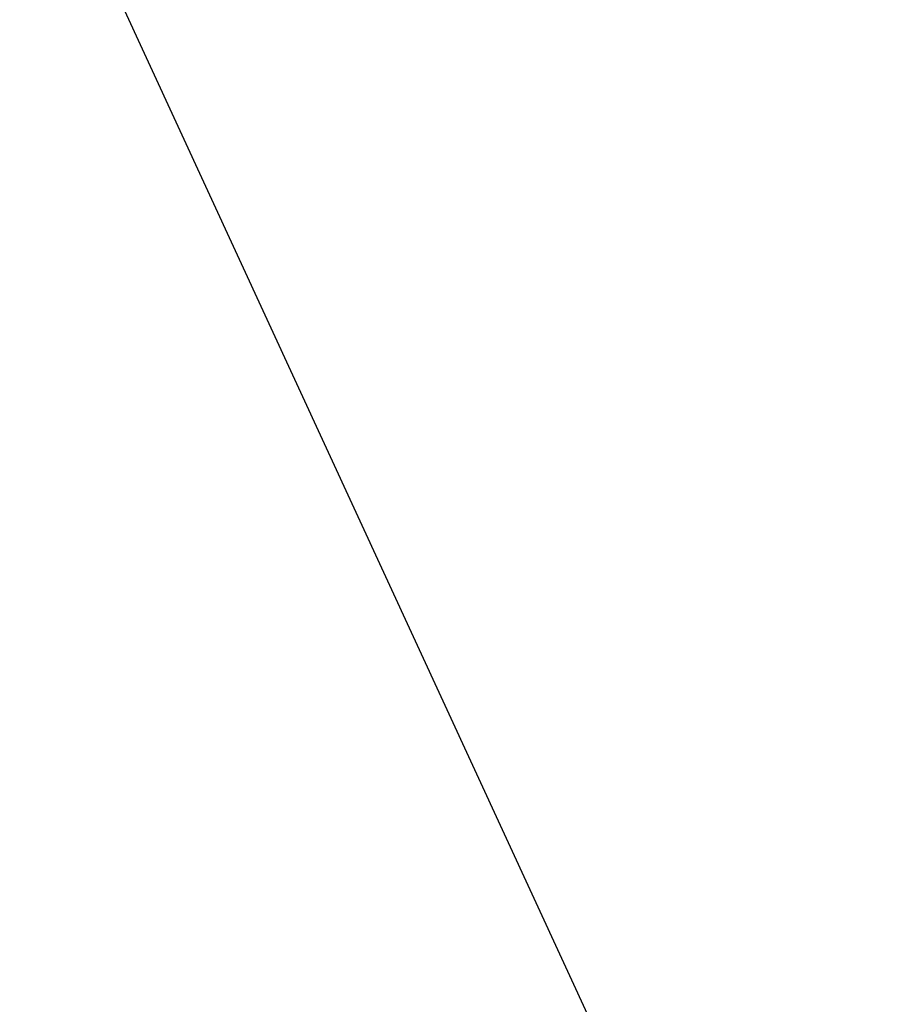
# Model space of a CAD drawing. Extents: x 10527 to 38813, y 13847 to 37526.
# Tile 118 of 256: x 35351.5338 to 35351.5729, y 36362.0394 to 36362.0837. Entities that reach past the tile are written whole.
import ezdxf

# ---------------------------------------------------------------- set-up
doc = ezdxf.new("R2010")
doc.units = 0
doc.header["$LTSCALE"] = 0.5
doc.header["$MEASUREMENT"] = 0
doc.layers.add('(032) Горизонтали утолщенные', color=32, linetype='Continuous', lineweight=30)

# ---------------------------------------------------------------- blocks, each defined once
blk = doc.blocks.new('gergrgrre')
at = {"layer": '(032) Горизонтали утолщенные', "color": 32}
blk.add_polyline3d([(360205.37, 4200491.68, 546), (360204.44, 4200490.860001, 546), (360203.56, 4200489.959999, 546), (360202.71, 4200488.949997, 546), (360201.9, 4200487.839996, 546), (360201.14, 4200486.629997, 546), (360200.44, 4200485.349998, 546), (360199.79, 4200484.050003, 546), (360199.21, 4200482.75, 546), (360198.7, 4200481.510002, 546), (360198.27, 4200480.370003, 546), (360197.92, 4200479.370003, 546), (360197.66, 4200478.529999, 546), (360197.5, 4200477.809998, 546), (360197.44, 4200477.150002, 546), (360197.51, 4200476.489998, 546), (360197.7, 4200475.760002, 546), (360198.04, 4200474.919998, 546), (360198.52, 4200473.879997, 546)], dxfattribs=at)
blk.add_polyline3d([(360205.37, 4200491.68, 546), (360204.44, 4200490.860001, 546), (360203.56, 4200489.959999, 546), (360202.71, 4200488.949997, 546), (360201.9, 4200487.839996, 546), (360201.14, 4200486.629997, 546), (360200.44, 4200485.349998, 546), (360199.79, 4200484.050003, 546), (360199.21, 4200482.75, 546), (360198.7, 4200481.510002, 546), (360198.27, 4200480.370003, 546), (360197.92, 4200479.370003, 546), (360197.66, 4200478.529999, 546), (360197.5, 4200477.809998, 546), (360197.44, 4200477.150002, 546), (360197.51, 4200476.489998, 546), (360197.7, 4200475.760002, 546), (360198.04, 4200474.919998, 546), (360198.52, 4200473.879997, 546)], dxfattribs=at)
blk.add_polyline3d([(360205.37, 4200491.68, 546), (360204.44, 4200490.860001, 546), (360203.56, 4200489.959999, 546), (360202.71, 4200488.949997, 546), (360201.9, 4200487.839996, 546), (360201.14, 4200486.629997, 546), (360200.44, 4200485.349998, 546), (360199.79, 4200484.050003, 546), (360199.21, 4200482.75, 546), (360198.7, 4200481.510002, 546), (360198.27, 4200480.370003, 546), (360197.92, 4200479.370003, 546), (360197.66, 4200478.529999, 546), (360197.5, 4200477.809998, 546), (360197.44, 4200477.150002, 546), (360197.51, 4200476.489998, 546), (360197.7, 4200475.760002, 546), (360198.04, 4200474.919998, 546), (360198.52, 4200473.879997, 546)], dxfattribs=at)
blk.add_polyline3d([(360205.37, 4200491.68, 546), (360204.44, 4200490.860001, 546), (360203.56, 4200489.959999, 546), (360202.71, 4200488.949997, 546), (360201.9, 4200487.839996, 546), (360201.14, 4200486.629997, 546), (360200.44, 4200485.349998, 546), (360199.79, 4200484.050003, 546), (360199.21, 4200482.75, 546), (360198.7, 4200481.510002, 546), (360198.27, 4200480.370003, 546), (360197.92, 4200479.370003, 546), (360197.66, 4200478.529999, 546), (360197.5, 4200477.809998, 546), (360197.44, 4200477.150002, 546), (360197.51, 4200476.489998, 546), (360197.7, 4200475.760002, 546), (360198.04, 4200474.919998, 546), (360198.52, 4200473.879997, 546)], dxfattribs=at)
blk.add_polyline3d([(360205.37, 4200491.68, 546), (360204.44, 4200490.860001, 546), (360203.56, 4200489.959999, 546), (360202.71, 4200488.949997, 546), (360201.9, 4200487.839996, 546), (360201.14, 4200486.629997, 546), (360200.44, 4200485.349998, 546), (360199.79, 4200484.050003, 546), (360199.21, 4200482.75, 546), (360198.7, 4200481.510002, 546), (360198.27, 4200480.370003, 546), (360197.92, 4200479.370003, 546), (360197.66, 4200478.529999, 546), (360197.5, 4200477.809998, 546), (360197.44, 4200477.150002, 546), (360197.51, 4200476.489998, 546), (360197.7, 4200475.760002, 546), (360198.04, 4200474.919998, 546), (360198.52, 4200473.879997, 546)], dxfattribs=at)
blk.add_polyline3d([(360205.37, 4200491.68, 546), (360204.44, 4200490.860001, 546), (360203.56, 4200489.959999, 546), (360202.71, 4200488.949997, 546), (360201.9, 4200487.839996, 546), (360201.14, 4200486.629997, 546), (360200.44, 4200485.349998, 546), (360199.79, 4200484.050003, 546), (360199.21, 4200482.75, 546), (360198.7, 4200481.510002, 546), (360198.27, 4200480.370003, 546), (360197.92, 4200479.370003, 546), (360197.66, 4200478.529999, 546), (360197.5, 4200477.809998, 546), (360197.44, 4200477.150002, 546), (360197.51, 4200476.489998, 546), (360197.7, 4200475.760002, 546), (360198.04, 4200474.919998, 546), (360198.52, 4200473.879997, 546)], dxfattribs=at)
blk.add_polyline3d([(360205.37, 4200491.68, 546), (360204.44, 4200490.860001, 546), (360203.56, 4200489.959999, 546), (360202.71, 4200488.949997, 546), (360201.9, 4200487.839996, 546), (360201.14, 4200486.629997, 546), (360200.44, 4200485.349998, 546), (360199.79, 4200484.050003, 546), (360199.21, 4200482.75, 546), (360198.7, 4200481.510002, 546), (360198.27, 4200480.370003, 546), (360197.92, 4200479.370003, 546), (360197.66, 4200478.529999, 546), (360197.5, 4200477.809998, 546), (360197.44, 4200477.150002, 546), (360197.51, 4200476.489998, 546), (360197.7, 4200475.760002, 546), (360198.04, 4200474.919998, 546), (360198.52, 4200473.879997, 546)], dxfattribs=at)
blk.add_polyline3d([(360205.37, 4200491.68, 546), (360204.44, 4200490.860001, 546), (360203.56, 4200489.959999, 546), (360202.71, 4200488.949997, 546), (360201.9, 4200487.839996, 546), (360201.14, 4200486.629997, 546), (360200.44, 4200485.349998, 546), (360199.79, 4200484.050003, 546), (360199.21, 4200482.75, 546), (360198.7, 4200481.510002, 546), (360198.27, 4200480.370003, 546), (360197.92, 4200479.370003, 546), (360197.66, 4200478.529999, 546), (360197.5, 4200477.809998, 546), (360197.44, 4200477.150002, 546), (360197.51, 4200476.489998, 546), (360197.7, 4200475.760002, 546), (360198.04, 4200474.919998, 546), (360198.52, 4200473.879997, 546)], dxfattribs=at)
blk.add_polyline3d([(360205.37, 4200491.68, 546), (360204.44, 4200490.860001, 546), (360203.56, 4200489.959999, 546), (360202.71, 4200488.949997, 546), (360201.9, 4200487.839996, 546), (360201.14, 4200486.629997, 546), (360200.44, 4200485.349998, 546), (360199.79, 4200484.050003, 546), (360199.21, 4200482.75, 546), (360198.7, 4200481.510002, 546), (360198.27, 4200480.370003, 546), (360197.92, 4200479.370003, 546), (360197.66, 4200478.529999, 546), (360197.5, 4200477.809998, 546), (360197.44, 4200477.150002, 546), (360197.51, 4200476.489998, 546), (360197.7, 4200475.760002, 546), (360198.04, 4200474.919998, 546), (360198.52, 4200473.879997, 546)], dxfattribs=at)
blk.add_polyline3d([(360205.37, 4200491.68, 546), (360204.44, 4200490.860001, 546), (360203.56, 4200489.959999, 546), (360202.71, 4200488.949997, 546), (360201.9, 4200487.839996, 546), (360201.14, 4200486.629997, 546), (360200.44, 4200485.349998, 546), (360199.79, 4200484.050003, 546), (360199.21, 4200482.75, 546), (360198.7, 4200481.510002, 546), (360198.27, 4200480.370003, 546), (360197.92, 4200479.370003, 546), (360197.66, 4200478.529999, 546), (360197.5, 4200477.809998, 546), (360197.44, 4200477.150002, 546), (360197.51, 4200476.489998, 546), (360197.7, 4200475.760002, 546), (360198.04, 4200474.919998, 546), (360198.52, 4200473.879997, 546)], dxfattribs=at)
blk.add_polyline3d([(360205.37, 4200491.68, 546), (360204.44, 4200490.860001, 546), (360203.56, 4200489.959999, 546), (360202.71, 4200488.949997, 546), (360201.9, 4200487.839996, 546), (360201.14, 4200486.629997, 546), (360200.44, 4200485.349998, 546), (360199.79, 4200484.050003, 546), (360199.21, 4200482.75, 546), (360198.7, 4200481.510002, 546), (360198.27, 4200480.370003, 546), (360197.92, 4200479.370003, 546), (360197.66, 4200478.529999, 546), (360197.5, 4200477.809998, 546), (360197.44, 4200477.150002, 546), (360197.51, 4200476.489998, 546), (360197.7, 4200475.760002, 546), (360198.04, 4200474.919998, 546), (360198.52, 4200473.879997, 546)], dxfattribs=at)
blk.add_polyline3d([(360205.37, 4200491.68, 546), (360204.44, 4200490.860001, 546), (360203.56, 4200489.959999, 546), (360202.71, 4200488.949997, 546), (360201.9, 4200487.839996, 546), (360201.14, 4200486.629997, 546), (360200.44, 4200485.349998, 546), (360199.79, 4200484.050003, 546), (360199.21, 4200482.75, 546), (360198.7, 4200481.510002, 546), (360198.27, 4200480.370003, 546), (360197.92, 4200479.370003, 546), (360197.66, 4200478.529999, 546), (360197.5, 4200477.809998, 546), (360197.44, 4200477.150002, 546), (360197.51, 4200476.489998, 546), (360197.7, 4200475.760002, 546), (360198.04, 4200474.919998, 546), (360198.52, 4200473.879997, 546)], dxfattribs=at)
blk.add_polyline3d([(360205.37, 4200491.68, 546), (360204.44, 4200490.860001, 546), (360203.56, 4200489.959999, 546), (360202.71, 4200488.949997, 546), (360201.9, 4200487.839996, 546), (360201.14, 4200486.629997, 546), (360200.44, 4200485.349998, 546), (360199.79, 4200484.050003, 546), (360199.21, 4200482.75, 546), (360198.7, 4200481.510002, 546), (360198.27, 4200480.370003, 546), (360197.92, 4200479.370003, 546), (360197.66, 4200478.529999, 546), (360197.5, 4200477.809998, 546), (360197.44, 4200477.150002, 546), (360197.51, 4200476.489998, 546), (360197.7, 4200475.760002, 546), (360198.04, 4200474.919998, 546), (360198.52, 4200473.879997, 546)], dxfattribs=at)
blk.add_polyline3d([(360205.37, 4200491.68, 546), (360204.44, 4200490.860001, 546), (360203.56, 4200489.959999, 546), (360202.71, 4200488.949997, 546), (360201.9, 4200487.839996, 546), (360201.14, 4200486.629997, 546), (360200.44, 4200485.349998, 546), (360199.79, 4200484.050003, 546), (360199.21, 4200482.75, 546), (360198.7, 4200481.510002, 546), (360198.27, 4200480.370003, 546), (360197.92, 4200479.370003, 546), (360197.66, 4200478.529999, 546), (360197.5, 4200477.809998, 546), (360197.44, 4200477.150002, 546), (360197.51, 4200476.489998, 546), (360197.7, 4200475.760002, 546), (360198.04, 4200474.919998, 546), (360198.52, 4200473.879997, 546)], dxfattribs=at)
blk.add_polyline3d([(360205.37, 4200491.68, 546), (360204.44, 4200490.860001, 546), (360203.56, 4200489.959999, 546), (360202.71, 4200488.949997, 546), (360201.9, 4200487.839996, 546), (360201.14, 4200486.629997, 546), (360200.44, 4200485.349998, 546), (360199.79, 4200484.050003, 546), (360199.21, 4200482.75, 546), (360198.7, 4200481.510002, 546), (360198.27, 4200480.370003, 546), (360197.92, 4200479.370003, 546), (360197.66, 4200478.529999, 546), (360197.5, 4200477.809998, 546), (360197.44, 4200477.150002, 546), (360197.51, 4200476.489998, 546), (360197.7, 4200475.760002, 546), (360198.04, 4200474.919998, 546), (360198.52, 4200473.879997, 546)], dxfattribs=at)
blk.add_polyline3d([(360205.37, 4200491.68, 546), (360204.44, 4200490.860001, 546), (360203.56, 4200489.959999, 546), (360202.71, 4200488.949997, 546), (360201.9, 4200487.839996, 546), (360201.14, 4200486.629997, 546), (360200.44, 4200485.349998, 546), (360199.79, 4200484.050003, 546), (360199.21, 4200482.75, 546), (360198.7, 4200481.510002, 546), (360198.27, 4200480.370003, 546), (360197.92, 4200479.370003, 546), (360197.66, 4200478.529999, 546), (360197.5, 4200477.809998, 546), (360197.44, 4200477.150002, 546), (360197.51, 4200476.489998, 546), (360197.7, 4200475.760002, 546), (360198.04, 4200474.919998, 546), (360198.52, 4200473.879997, 546)], dxfattribs=at)
blk.add_polyline3d([(360205.37, 4200491.68, 546), (360204.44, 4200490.860001, 546), (360203.56, 4200489.959999, 546), (360202.71, 4200488.949997, 546), (360201.9, 4200487.839996, 546), (360201.14, 4200486.629997, 546), (360200.44, 4200485.349998, 546), (360199.79, 4200484.050003, 546), (360199.21, 4200482.75, 546), (360198.7, 4200481.510002, 546), (360198.27, 4200480.370003, 546), (360197.92, 4200479.370003, 546), (360197.66, 4200478.529999, 546), (360197.5, 4200477.809998, 546), (360197.44, 4200477.150002, 546), (360197.51, 4200476.489998, 546), (360197.7, 4200475.760002, 546), (360198.04, 4200474.919998, 546), (360198.52, 4200473.879997, 546)], dxfattribs=at)
blk.add_polyline3d([(360205.37, 4200491.68, 546), (360204.44, 4200490.860001, 546), (360203.56, 4200489.959999, 546), (360202.71, 4200488.949997, 546), (360201.9, 4200487.839996, 546), (360201.14, 4200486.629997, 546), (360200.44, 4200485.349998, 546), (360199.79, 4200484.050003, 546), (360199.21, 4200482.75, 546), (360198.7, 4200481.510002, 546), (360198.27, 4200480.370003, 546), (360197.92, 4200479.370003, 546), (360197.66, 4200478.529999, 546), (360197.5, 4200477.809998, 546), (360197.44, 4200477.150002, 546), (360197.51, 4200476.489998, 546), (360197.7, 4200475.760002, 546), (360198.04, 4200474.919998, 546), (360198.52, 4200473.879997, 546)], dxfattribs=at)
blk.add_polyline3d([(360205.37, 4200491.68, 546), (360204.44, 4200490.860001, 546), (360203.56, 4200489.959999, 546), (360202.71, 4200488.949997, 546), (360201.9, 4200487.839996, 546), (360201.14, 4200486.629997, 546), (360200.44, 4200485.349998, 546), (360199.79, 4200484.050003, 546), (360199.21, 4200482.75, 546), (360198.7, 4200481.510002, 546), (360198.27, 4200480.370003, 546), (360197.92, 4200479.370003, 546), (360197.66, 4200478.529999, 546), (360197.5, 4200477.809998, 546), (360197.44, 4200477.150002, 546), (360197.51, 4200476.489998, 546), (360197.7, 4200475.760002, 546), (360198.04, 4200474.919998, 546), (360198.52, 4200473.879997, 546)], dxfattribs=at)
blk.add_polyline3d([(360205.37, 4200491.68, 546), (360204.44, 4200490.860001, 546), (360203.56, 4200489.959999, 546), (360202.71, 4200488.949997, 546), (360201.9, 4200487.839996, 546), (360201.14, 4200486.629997, 546), (360200.44, 4200485.349998, 546), (360199.79, 4200484.050003, 546), (360199.21, 4200482.75, 546), (360198.7, 4200481.510002, 546), (360198.27, 4200480.370003, 546), (360197.92, 4200479.370003, 546), (360197.66, 4200478.529999, 546), (360197.5, 4200477.809998, 546), (360197.44, 4200477.150002, 546), (360197.51, 4200476.489998, 546), (360197.7, 4200475.760002, 546), (360198.04, 4200474.919998, 546), (360198.52, 4200473.879997, 546)], dxfattribs=at)
blk.add_polyline3d([(360205.37, 4200491.68, 546), (360204.44, 4200490.860001, 546), (360203.56, 4200489.959999, 546), (360202.71, 4200488.949997, 546), (360201.9, 4200487.839996, 546), (360201.14, 4200486.629997, 546), (360200.44, 4200485.349998, 546), (360199.79, 4200484.050003, 546), (360199.21, 4200482.75, 546), (360198.7, 4200481.510002, 546), (360198.27, 4200480.370003, 546), (360197.92, 4200479.370003, 546), (360197.66, 4200478.529999, 546), (360197.5, 4200477.809998, 546), (360197.44, 4200477.150002, 546), (360197.51, 4200476.489998, 546), (360197.7, 4200475.760002, 546), (360198.04, 4200474.919998, 546), (360198.52, 4200473.879997, 546)], dxfattribs=at)
blk.add_polyline3d([(360205.37, 4200491.68, 546), (360204.44, 4200490.860001, 546), (360203.56, 4200489.959999, 546), (360202.71, 4200488.949997, 546), (360201.9, 4200487.839996, 546), (360201.14, 4200486.629997, 546), (360200.44, 4200485.349998, 546), (360199.79, 4200484.050003, 546), (360199.21, 4200482.75, 546), (360198.7, 4200481.510002, 546), (360198.27, 4200480.370003, 546), (360197.92, 4200479.370003, 546), (360197.66, 4200478.529999, 546), (360197.5, 4200477.809998, 546), (360197.44, 4200477.150002, 546), (360197.51, 4200476.489998, 546), (360197.7, 4200475.760002, 546), (360198.04, 4200474.919998, 546), (360198.52, 4200473.879997, 546)], dxfattribs=at)
blk.add_polyline3d([(360205.37, 4200491.68, 546), (360204.44, 4200490.860001, 546), (360203.56, 4200489.959999, 546), (360202.71, 4200488.949997, 546), (360201.9, 4200487.839996, 546), (360201.14, 4200486.629997, 546), (360200.44, 4200485.349998, 546), (360199.79, 4200484.050003, 546), (360199.21, 4200482.75, 546), (360198.7, 4200481.510002, 546), (360198.27, 4200480.370003, 546), (360197.92, 4200479.370003, 546), (360197.66, 4200478.529999, 546), (360197.5, 4200477.809998, 546), (360197.44, 4200477.150002, 546), (360197.51, 4200476.489998, 546), (360197.7, 4200475.760002, 546), (360198.04, 4200474.919998, 546), (360198.52, 4200473.879997, 546)], dxfattribs=at)
blk.add_polyline3d([(360205.37, 4200491.68, 546), (360204.44, 4200490.860001, 546), (360203.56, 4200489.959999, 546), (360202.71, 4200488.949997, 546), (360201.9, 4200487.839996, 546), (360201.14, 4200486.629997, 546), (360200.44, 4200485.349998, 546), (360199.79, 4200484.050003, 546), (360199.21, 4200482.75, 546), (360198.7, 4200481.510002, 546), (360198.27, 4200480.370003, 546), (360197.92, 4200479.370003, 546), (360197.66, 4200478.529999, 546), (360197.5, 4200477.809998, 546), (360197.44, 4200477.150002, 546), (360197.51, 4200476.489998, 546), (360197.7, 4200475.760002, 546), (360198.04, 4200474.919998, 546), (360198.52, 4200473.879997, 546)], dxfattribs=at)
blk.add_polyline3d([(360205.37, 4200491.68, 546), (360204.44, 4200490.860001, 546), (360203.56, 4200489.959999, 546), (360202.71, 4200488.949997, 546), (360201.9, 4200487.839996, 546), (360201.14, 4200486.629997, 546), (360200.44, 4200485.349998, 546), (360199.79, 4200484.050003, 546), (360199.21, 4200482.75, 546), (360198.7, 4200481.510002, 546), (360198.27, 4200480.370003, 546), (360197.92, 4200479.370003, 546), (360197.66, 4200478.529999, 546), (360197.5, 4200477.809998, 546), (360197.44, 4200477.150002, 546), (360197.51, 4200476.489998, 546), (360197.7, 4200475.760002, 546), (360198.04, 4200474.919998, 546), (360198.52, 4200473.879997, 546)], dxfattribs=at)
blk.add_polyline3d([(360205.37, 4200491.68, 546), (360204.44, 4200490.860001, 546), (360203.56, 4200489.959999, 546), (360202.71, 4200488.949997, 546), (360201.9, 4200487.839996, 546), (360201.14, 4200486.629997, 546), (360200.44, 4200485.349998, 546), (360199.79, 4200484.050003, 546), (360199.21, 4200482.75, 546), (360198.7, 4200481.510002, 546), (360198.27, 4200480.370003, 546), (360197.92, 4200479.370003, 546), (360197.66, 4200478.529999, 546), (360197.5, 4200477.809998, 546), (360197.44, 4200477.150002, 546), (360197.51, 4200476.489998, 546), (360197.7, 4200475.760002, 546), (360198.04, 4200474.919998, 546), (360198.52, 4200473.879997, 546)], dxfattribs=at)
blk.add_polyline3d([(360205.37, 4200491.68, 546), (360204.44, 4200490.860001, 546), (360203.56, 4200489.959999, 546), (360202.71, 4200488.949997, 546), (360201.9, 4200487.839996, 546), (360201.14, 4200486.629997, 546), (360200.44, 4200485.349998, 546), (360199.79, 4200484.050003, 546), (360199.21, 4200482.75, 546), (360198.7, 4200481.510002, 546), (360198.27, 4200480.370003, 546), (360197.92, 4200479.370003, 546), (360197.66, 4200478.529999, 546), (360197.5, 4200477.809998, 546), (360197.44, 4200477.150002, 546), (360197.51, 4200476.489998, 546), (360197.7, 4200475.760002, 546), (360198.04, 4200474.919998, 546), (360198.52, 4200473.879997, 546)], dxfattribs=at)
blk.add_polyline3d([(360205.37, 4200491.68, 546), (360204.44, 4200490.860001, 546), (360203.56, 4200489.959999, 546), (360202.71, 4200488.949997, 546), (360201.9, 4200487.839996, 546), (360201.14, 4200486.629997, 546), (360200.44, 4200485.349998, 546), (360199.79, 4200484.050003, 546), (360199.21, 4200482.75, 546), (360198.7, 4200481.510002, 546), (360198.27, 4200480.370003, 546), (360197.92, 4200479.370003, 546), (360197.66, 4200478.529999, 546), (360197.5, 4200477.809998, 546), (360197.44, 4200477.150002, 546), (360197.51, 4200476.489998, 546), (360197.7, 4200475.760002, 546), (360198.04, 4200474.919998, 546), (360198.52, 4200473.879997, 546)], dxfattribs=at)
blk.add_polyline3d([(360205.37, 4200491.68, 546), (360204.44, 4200490.860001, 546), (360203.56, 4200489.959999, 546), (360202.71, 4200488.949997, 546), (360201.9, 4200487.839996, 546), (360201.14, 4200486.629997, 546), (360200.44, 4200485.349998, 546), (360199.79, 4200484.050003, 546), (360199.21, 4200482.75, 546), (360198.7, 4200481.510002, 546), (360198.27, 4200480.370003, 546), (360197.92, 4200479.370003, 546), (360197.66, 4200478.529999, 546), (360197.5, 4200477.809998, 546), (360197.44, 4200477.150002, 546), (360197.51, 4200476.489998, 546), (360197.7, 4200475.760002, 546), (360198.04, 4200474.919998, 546), (360198.52, 4200473.879997, 546)], dxfattribs=at)
blk.add_polyline3d([(360205.37, 4200491.68, 546), (360204.44, 4200490.860001, 546), (360203.56, 4200489.959999, 546), (360202.71, 4200488.949997, 546), (360201.9, 4200487.839996, 546), (360201.14, 4200486.629997, 546), (360200.44, 4200485.349998, 546), (360199.79, 4200484.050003, 546), (360199.21, 4200482.75, 546), (360198.7, 4200481.510002, 546), (360198.27, 4200480.370003, 546), (360197.92, 4200479.370003, 546), (360197.66, 4200478.529999, 546), (360197.5, 4200477.809998, 546), (360197.44, 4200477.150002, 546), (360197.51, 4200476.489998, 546), (360197.7, 4200475.760002, 546), (360198.04, 4200474.919998, 546), (360198.52, 4200473.879997, 546)], dxfattribs=at)
blk.add_polyline3d([(360205.37, 4200491.68, 546), (360204.44, 4200490.860001, 546), (360203.56, 4200489.959999, 546), (360202.71, 4200488.949997, 546), (360201.9, 4200487.839996, 546), (360201.14, 4200486.629997, 546), (360200.44, 4200485.349998, 546), (360199.79, 4200484.050003, 546), (360199.21, 4200482.75, 546), (360198.7, 4200481.510002, 546), (360198.27, 4200480.370003, 546), (360197.92, 4200479.370003, 546), (360197.66, 4200478.529999, 546), (360197.5, 4200477.809998, 546), (360197.44, 4200477.150002, 546), (360197.51, 4200476.489998, 546), (360197.7, 4200475.760002, 546), (360198.04, 4200474.919998, 546), (360198.52, 4200473.879997, 546)], dxfattribs=at)
blk.add_polyline3d([(360205.37, 4200491.68, 546), (360204.44, 4200490.860001, 546), (360203.56, 4200489.959999, 546), (360202.71, 4200488.949997, 546), (360201.9, 4200487.839996, 546), (360201.14, 4200486.629997, 546), (360200.44, 4200485.349998, 546), (360199.79, 4200484.050003, 546), (360199.21, 4200482.75, 546), (360198.7, 4200481.510002, 546), (360198.27, 4200480.370003, 546), (360197.92, 4200479.370003, 546), (360197.66, 4200478.529999, 546), (360197.5, 4200477.809998, 546), (360197.44, 4200477.150002, 546), (360197.51, 4200476.489998, 546), (360197.7, 4200475.760002, 546), (360198.04, 4200474.919998, 546), (360198.52, 4200473.879997, 546)], dxfattribs=at)
blk.add_polyline3d([(360205.37, 4200491.68, 546), (360204.44, 4200490.860001, 546), (360203.56, 4200489.959999, 546), (360202.71, 4200488.949997, 546), (360201.9, 4200487.839996, 546), (360201.14, 4200486.629997, 546), (360200.44, 4200485.349998, 546), (360199.79, 4200484.050003, 546), (360199.21, 4200482.75, 546), (360198.7, 4200481.510002, 546), (360198.27, 4200480.370003, 546), (360197.92, 4200479.370003, 546), (360197.66, 4200478.529999, 546), (360197.5, 4200477.809998, 546), (360197.44, 4200477.150002, 546), (360197.51, 4200476.489998, 546), (360197.7, 4200475.760002, 546), (360198.04, 4200474.919998, 546), (360198.52, 4200473.879997, 546)], dxfattribs=at)
blk.add_polyline3d([(360205.37, 4200491.68, 546), (360204.44, 4200490.860001, 546), (360203.56, 4200489.959999, 546), (360202.71, 4200488.949997, 546), (360201.9, 4200487.839996, 546), (360201.14, 4200486.629997, 546), (360200.44, 4200485.349998, 546), (360199.79, 4200484.050003, 546), (360199.21, 4200482.75, 546), (360198.7, 4200481.510002, 546), (360198.27, 4200480.370003, 546), (360197.92, 4200479.370003, 546), (360197.66, 4200478.529999, 546), (360197.5, 4200477.809998, 546), (360197.44, 4200477.150002, 546), (360197.51, 4200476.489998, 546), (360197.7, 4200475.760002, 546), (360198.04, 4200474.919998, 546), (360198.52, 4200473.879997, 546)], dxfattribs=at)
blk.add_polyline3d([(360205.37, 4200491.68, 546), (360204.44, 4200490.860001, 546), (360203.56, 4200489.959999, 546), (360202.71, 4200488.949997, 546), (360201.9, 4200487.839996, 546), (360201.14, 4200486.629997, 546), (360200.44, 4200485.349998, 546), (360199.79, 4200484.050003, 546), (360199.21, 4200482.75, 546), (360198.7, 4200481.510002, 546), (360198.27, 4200480.370003, 546), (360197.92, 4200479.370003, 546), (360197.66, 4200478.529999, 546), (360197.5, 4200477.809998, 546), (360197.44, 4200477.150002, 546), (360197.51, 4200476.489998, 546), (360197.7, 4200475.760002, 546), (360198.04, 4200474.919998, 546), (360198.52, 4200473.879997, 546)], dxfattribs=at)
blk.add_polyline3d([(360205.37, 4200491.68, 546), (360204.44, 4200490.860001, 546), (360203.56, 4200489.959999, 546), (360202.71, 4200488.949997, 546), (360201.9, 4200487.839996, 546), (360201.14, 4200486.629997, 546), (360200.44, 4200485.349998, 546), (360199.79, 4200484.050003, 546), (360199.21, 4200482.75, 546), (360198.7, 4200481.510002, 546), (360198.27, 4200480.370003, 546), (360197.92, 4200479.370003, 546), (360197.66, 4200478.529999, 546), (360197.5, 4200477.809998, 546), (360197.44, 4200477.150002, 546), (360197.51, 4200476.489998, 546), (360197.7, 4200475.760002, 546), (360198.04, 4200474.919998, 546), (360198.52, 4200473.879997, 546)], dxfattribs=at)
blk.add_polyline3d([(360205.37, 4200491.68, 546), (360204.44, 4200490.860001, 546), (360203.56, 4200489.959999, 546), (360202.71, 4200488.949997, 546), (360201.9, 4200487.839996, 546), (360201.14, 4200486.629997, 546), (360200.44, 4200485.349998, 546), (360199.79, 4200484.050003, 546), (360199.21, 4200482.75, 546), (360198.7, 4200481.510002, 546), (360198.27, 4200480.370003, 546), (360197.92, 4200479.370003, 546), (360197.66, 4200478.529999, 546), (360197.5, 4200477.809998, 546), (360197.44, 4200477.150002, 546), (360197.51, 4200476.489998, 546), (360197.7, 4200475.760002, 546), (360198.04, 4200474.919998, 546), (360198.52, 4200473.879997, 546)], dxfattribs=at)
blk.add_polyline3d([(360205.37, 4200491.68, 546), (360204.44, 4200490.860001, 546), (360203.56, 4200489.959999, 546), (360202.71, 4200488.949997, 546), (360201.9, 4200487.839996, 546), (360201.14, 4200486.629997, 546), (360200.44, 4200485.349998, 546), (360199.79, 4200484.050003, 546), (360199.21, 4200482.75, 546), (360198.7, 4200481.510002, 546), (360198.27, 4200480.370003, 546), (360197.92, 4200479.370003, 546), (360197.66, 4200478.529999, 546), (360197.5, 4200477.809998, 546), (360197.44, 4200477.150002, 546), (360197.51, 4200476.489998, 546), (360197.7, 4200475.760002, 546), (360198.04, 4200474.919998, 546), (360198.52, 4200473.879997, 546)], dxfattribs=at)
blk.add_polyline3d([(360205.37, 4200491.68, 546), (360204.44, 4200490.860001, 546), (360203.56, 4200489.959999, 546), (360202.71, 4200488.949997, 546), (360201.9, 4200487.839996, 546), (360201.14, 4200486.629997, 546), (360200.44, 4200485.349998, 546), (360199.79, 4200484.050003, 546), (360199.21, 4200482.75, 546), (360198.7, 4200481.510002, 546), (360198.27, 4200480.370003, 546), (360197.92, 4200479.370003, 546), (360197.66, 4200478.529999, 546), (360197.5, 4200477.809998, 546), (360197.44, 4200477.150002, 546), (360197.51, 4200476.489998, 546), (360197.7, 4200475.760002, 546), (360198.04, 4200474.919998, 546), (360198.52, 4200473.879997, 546)], dxfattribs=at)
blk.add_polyline3d([(360205.37, 4200491.68, 546), (360204.44, 4200490.860001, 546), (360203.56, 4200489.959999, 546), (360202.71, 4200488.949997, 546), (360201.9, 4200487.839996, 546), (360201.14, 4200486.629997, 546), (360200.44, 4200485.349998, 546), (360199.79, 4200484.050003, 546), (360199.21, 4200482.75, 546), (360198.7, 4200481.510002, 546), (360198.27, 4200480.370003, 546), (360197.92, 4200479.370003, 546), (360197.66, 4200478.529999, 546), (360197.5, 4200477.809998, 546), (360197.44, 4200477.150002, 546), (360197.51, 4200476.489998, 546), (360197.7, 4200475.760002, 546), (360198.04, 4200474.919998, 546), (360198.52, 4200473.879997, 546)], dxfattribs=at)
blk.add_polyline3d([(360205.37, 4200491.68, 546), (360204.44, 4200490.860001, 546), (360203.56, 4200489.959999, 546), (360202.71, 4200488.949997, 546), (360201.9, 4200487.839996, 546), (360201.14, 4200486.629997, 546), (360200.44, 4200485.349998, 546), (360199.79, 4200484.050003, 546), (360199.21, 4200482.75, 546), (360198.7, 4200481.510002, 546), (360198.27, 4200480.370003, 546), (360197.92, 4200479.370003, 546), (360197.66, 4200478.529999, 546), (360197.5, 4200477.809998, 546), (360197.44, 4200477.150002, 546), (360197.51, 4200476.489998, 546), (360197.7, 4200475.760002, 546), (360198.04, 4200474.919998, 546), (360198.52, 4200473.879997, 546)], dxfattribs=at)
blk.add_polyline3d([(360205.37, 4200491.68, 546), (360204.44, 4200490.860001, 546), (360203.56, 4200489.959999, 546), (360202.71, 4200488.949997, 546), (360201.9, 4200487.839996, 546), (360201.14, 4200486.629997, 546), (360200.44, 4200485.349998, 546), (360199.79, 4200484.050003, 546), (360199.21, 4200482.75, 546), (360198.7, 4200481.510002, 546), (360198.27, 4200480.370003, 546), (360197.92, 4200479.370003, 546), (360197.66, 4200478.529999, 546), (360197.5, 4200477.809998, 546), (360197.44, 4200477.150002, 546), (360197.51, 4200476.489998, 546), (360197.7, 4200475.760002, 546), (360198.04, 4200474.919998, 546), (360198.52, 4200473.879997, 546)], dxfattribs=at)
blk.add_polyline3d([(360205.37, 4200491.68, 546), (360204.44, 4200490.860001, 546), (360203.56, 4200489.959999, 546), (360202.71, 4200488.949997, 546), (360201.9, 4200487.839996, 546), (360201.14, 4200486.629997, 546), (360200.44, 4200485.349998, 546), (360199.79, 4200484.050003, 546), (360199.21, 4200482.75, 546), (360198.7, 4200481.510002, 546), (360198.27, 4200480.370003, 546), (360197.92, 4200479.370003, 546), (360197.66, 4200478.529999, 546), (360197.5, 4200477.809998, 546), (360197.44, 4200477.150002, 546), (360197.51, 4200476.489998, 546), (360197.7, 4200475.760002, 546), (360198.04, 4200474.919998, 546), (360198.52, 4200473.879997, 546)], dxfattribs=at)
blk.add_polyline3d([(360205.37, 4200491.68, 546), (360204.44, 4200490.860001, 546), (360203.56, 4200489.959999, 546), (360202.71, 4200488.949997, 546), (360201.9, 4200487.839996, 546), (360201.14, 4200486.629997, 546), (360200.44, 4200485.349998, 546), (360199.79, 4200484.050003, 546), (360199.21, 4200482.75, 546), (360198.7, 4200481.510002, 546), (360198.27, 4200480.370003, 546), (360197.92, 4200479.370003, 546), (360197.66, 4200478.529999, 546), (360197.5, 4200477.809998, 546), (360197.44, 4200477.150002, 546), (360197.51, 4200476.489998, 546), (360197.7, 4200475.760002, 546), (360198.04, 4200474.919998, 546), (360198.52, 4200473.879997, 546)], dxfattribs=at)
blk.add_polyline3d([(360205.37, 4200491.68, 546), (360204.44, 4200490.860001, 546), (360203.56, 4200489.959999, 546), (360202.71, 4200488.949997, 546), (360201.9, 4200487.839996, 546), (360201.14, 4200486.629997, 546), (360200.44, 4200485.349998, 546), (360199.79, 4200484.050003, 546), (360199.21, 4200482.75, 546), (360198.7, 4200481.510002, 546), (360198.27, 4200480.370003, 546), (360197.92, 4200479.370003, 546), (360197.66, 4200478.529999, 546), (360197.5, 4200477.809998, 546), (360197.44, 4200477.150002, 546), (360197.51, 4200476.489998, 546), (360197.7, 4200475.760002, 546), (360198.04, 4200474.919998, 546), (360198.52, 4200473.879997, 546)], dxfattribs=at)
blk.add_polyline3d([(360205.37, 4200491.68, 546), (360204.44, 4200490.860001, 546), (360203.56, 4200489.959999, 546), (360202.71, 4200488.949997, 546), (360201.9, 4200487.839996, 546), (360201.14, 4200486.629997, 546), (360200.44, 4200485.349998, 546), (360199.79, 4200484.050003, 546), (360199.21, 4200482.75, 546), (360198.7, 4200481.510002, 546), (360198.27, 4200480.370003, 546), (360197.92, 4200479.370003, 546), (360197.66, 4200478.529999, 546), (360197.5, 4200477.809998, 546), (360197.44, 4200477.150002, 546), (360197.51, 4200476.489998, 546), (360197.7, 4200475.760002, 546), (360198.04, 4200474.919998, 546), (360198.52, 4200473.879997, 546)], dxfattribs=at)
blk.add_polyline3d([(360205.37, 4200491.68, 546), (360204.44, 4200490.860001, 546), (360203.56, 4200489.959999, 546), (360202.71, 4200488.949997, 546), (360201.9, 4200487.839996, 546), (360201.14, 4200486.629997, 546), (360200.44, 4200485.349998, 546), (360199.79, 4200484.050003, 546), (360199.21, 4200482.75, 546), (360198.7, 4200481.510002, 546), (360198.27, 4200480.370003, 546), (360197.92, 4200479.370003, 546), (360197.66, 4200478.529999, 546), (360197.5, 4200477.809998, 546), (360197.44, 4200477.150002, 546), (360197.51, 4200476.489998, 546), (360197.7, 4200475.760002, 546), (360198.04, 4200474.919998, 546), (360198.52, 4200473.879997, 546)], dxfattribs=at)
blk.add_polyline3d([(360205.37, 4200491.68, 546), (360204.44, 4200490.860001, 546), (360203.56, 4200489.959999, 546), (360202.71, 4200488.949997, 546), (360201.9, 4200487.839996, 546), (360201.14, 4200486.629997, 546), (360200.44, 4200485.349998, 546), (360199.79, 4200484.050003, 546), (360199.21, 4200482.75, 546), (360198.7, 4200481.510002, 546), (360198.27, 4200480.370003, 546), (360197.92, 4200479.370003, 546), (360197.66, 4200478.529999, 546), (360197.5, 4200477.809998, 546), (360197.44, 4200477.150002, 546), (360197.51, 4200476.489998, 546), (360197.7, 4200475.760002, 546), (360198.04, 4200474.919998, 546), (360198.52, 4200473.879997, 546)], dxfattribs=at)
blk.add_polyline3d([(360205.37, 4200491.68, 546), (360204.44, 4200490.860001, 546), (360203.56, 4200489.959999, 546), (360202.71, 4200488.949997, 546), (360201.9, 4200487.839996, 546), (360201.14, 4200486.629997, 546), (360200.44, 4200485.349998, 546), (360199.79, 4200484.050003, 546), (360199.21, 4200482.75, 546), (360198.7, 4200481.510002, 546), (360198.27, 4200480.370003, 546), (360197.92, 4200479.370003, 546), (360197.66, 4200478.529999, 546), (360197.5, 4200477.809998, 546), (360197.44, 4200477.150002, 546), (360197.51, 4200476.489998, 546), (360197.7, 4200475.760002, 546), (360198.04, 4200474.919998, 546), (360198.52, 4200473.879997, 546)], dxfattribs=at)
blk.add_polyline3d([(360205.37, 4200491.68, 546), (360204.44, 4200490.860001, 546), (360203.56, 4200489.959999, 546), (360202.71, 4200488.949997, 546), (360201.9, 4200487.839996, 546), (360201.14, 4200486.629997, 546), (360200.44, 4200485.349998, 546), (360199.79, 4200484.050003, 546), (360199.21, 4200482.75, 546), (360198.7, 4200481.510002, 546), (360198.27, 4200480.370003, 546), (360197.92, 4200479.370003, 546), (360197.66, 4200478.529999, 546), (360197.5, 4200477.809998, 546), (360197.44, 4200477.150002, 546), (360197.51, 4200476.489998, 546), (360197.7, 4200475.760002, 546), (360198.04, 4200474.919998, 546), (360198.52, 4200473.879997, 546)], dxfattribs=at)
blk.add_polyline3d([(360205.37, 4200491.68, 546), (360204.44, 4200490.860001, 546), (360203.56, 4200489.959999, 546), (360202.71, 4200488.949997, 546), (360201.9, 4200487.839996, 546), (360201.14, 4200486.629997, 546), (360200.44, 4200485.349998, 546), (360199.79, 4200484.050003, 546), (360199.21, 4200482.75, 546), (360198.7, 4200481.510002, 546), (360198.27, 4200480.370003, 546), (360197.92, 4200479.370003, 546), (360197.66, 4200478.529999, 546), (360197.5, 4200477.809998, 546), (360197.44, 4200477.150002, 546), (360197.51, 4200476.489998, 546), (360197.7, 4200475.760002, 546), (360198.04, 4200474.919998, 546), (360198.52, 4200473.879997, 546)], dxfattribs=at)
blk.add_polyline3d([(360205.37, 4200491.68, 546), (360204.44, 4200490.860001, 546), (360203.56, 4200489.959999, 546), (360202.71, 4200488.949997, 546), (360201.9, 4200487.839996, 546), (360201.14, 4200486.629997, 546), (360200.44, 4200485.349998, 546), (360199.79, 4200484.050003, 546), (360199.21, 4200482.75, 546), (360198.7, 4200481.510002, 546), (360198.27, 4200480.370003, 546), (360197.92, 4200479.370003, 546), (360197.66, 4200478.529999, 546), (360197.5, 4200477.809998, 546), (360197.44, 4200477.150002, 546), (360197.51, 4200476.489998, 546), (360197.7, 4200475.760002, 546), (360198.04, 4200474.919998, 546), (360198.52, 4200473.879997, 546)], dxfattribs=at)
blk.add_polyline3d([(360205.37, 4200491.68, 546), (360204.44, 4200490.860001, 546), (360203.56, 4200489.959999, 546), (360202.71, 4200488.949997, 546), (360201.9, 4200487.839996, 546), (360201.14, 4200486.629997, 546), (360200.44, 4200485.349998, 546), (360199.79, 4200484.050003, 546), (360199.21, 4200482.75, 546), (360198.7, 4200481.510002, 546), (360198.27, 4200480.370003, 546), (360197.92, 4200479.370003, 546), (360197.66, 4200478.529999, 546), (360197.5, 4200477.809998, 546), (360197.44, 4200477.150002, 546), (360197.51, 4200476.489998, 546), (360197.7, 4200475.760002, 546), (360198.04, 4200474.919998, 546), (360198.52, 4200473.879997, 546)], dxfattribs=at)
blk.add_polyline3d([(360205.37, 4200491.68, 546), (360204.44, 4200490.860001, 546), (360203.56, 4200489.959999, 546), (360202.71, 4200488.949997, 546), (360201.9, 4200487.839996, 546), (360201.14, 4200486.629997, 546), (360200.44, 4200485.349998, 546), (360199.79, 4200484.050003, 546), (360199.21, 4200482.75, 546), (360198.7, 4200481.510002, 546), (360198.27, 4200480.370003, 546), (360197.92, 4200479.370003, 546), (360197.66, 4200478.529999, 546), (360197.5, 4200477.809998, 546), (360197.44, 4200477.150002, 546), (360197.51, 4200476.489998, 546), (360197.7, 4200475.760002, 546), (360198.04, 4200474.919998, 546), (360198.52, 4200473.879997, 546)], dxfattribs=at)
blk.add_polyline3d([(360205.37, 4200491.68, 546), (360204.44, 4200490.860001, 546), (360203.56, 4200489.959999, 546), (360202.71, 4200488.949997, 546), (360201.9, 4200487.839996, 546), (360201.14, 4200486.629997, 546), (360200.44, 4200485.349998, 546), (360199.79, 4200484.050003, 546), (360199.21, 4200482.75, 546), (360198.7, 4200481.510002, 546), (360198.27, 4200480.370003, 546), (360197.92, 4200479.370003, 546), (360197.66, 4200478.529999, 546), (360197.5, 4200477.809998, 546), (360197.44, 4200477.150002, 546), (360197.51, 4200476.489998, 546), (360197.7, 4200475.760002, 546), (360198.04, 4200474.919998, 546), (360198.52, 4200473.879997, 546)], dxfattribs=at)
blk.add_polyline3d([(360205.37, 4200491.68, 546), (360204.44, 4200490.860001, 546), (360203.56, 4200489.959999, 546), (360202.71, 4200488.949997, 546), (360201.9, 4200487.839996, 546), (360201.14, 4200486.629997, 546), (360200.44, 4200485.349998, 546), (360199.79, 4200484.050003, 546), (360199.21, 4200482.75, 546), (360198.7, 4200481.510002, 546), (360198.27, 4200480.370003, 546), (360197.92, 4200479.370003, 546), (360197.66, 4200478.529999, 546), (360197.5, 4200477.809998, 546), (360197.44, 4200477.150002, 546), (360197.51, 4200476.489998, 546), (360197.7, 4200475.760002, 546), (360198.04, 4200474.919998, 546), (360198.52, 4200473.879997, 546)], dxfattribs=at)
blk.add_polyline3d([(360205.37, 4200491.68, 546), (360204.44, 4200490.860001, 546), (360203.56, 4200489.959999, 546), (360202.71, 4200488.949997, 546), (360201.9, 4200487.839996, 546), (360201.14, 4200486.629997, 546), (360200.44, 4200485.349998, 546), (360199.79, 4200484.050003, 546), (360199.21, 4200482.75, 546), (360198.7, 4200481.510002, 546), (360198.27, 4200480.370003, 546), (360197.92, 4200479.370003, 546), (360197.66, 4200478.529999, 546), (360197.5, 4200477.809998, 546), (360197.44, 4200477.150002, 546), (360197.51, 4200476.489998, 546), (360197.7, 4200475.760002, 546), (360198.04, 4200474.919998, 546), (360198.52, 4200473.879997, 546)], dxfattribs=at)
blk.add_polyline3d([(360205.37, 4200491.68, 546), (360204.44, 4200490.860001, 546), (360203.56, 4200489.959999, 546), (360202.71, 4200488.949997, 546), (360201.9, 4200487.839996, 546), (360201.14, 4200486.629997, 546), (360200.44, 4200485.349998, 546), (360199.79, 4200484.050003, 546), (360199.21, 4200482.75, 546), (360198.7, 4200481.510002, 546), (360198.27, 4200480.370003, 546), (360197.92, 4200479.370003, 546), (360197.66, 4200478.529999, 546), (360197.5, 4200477.809998, 546), (360197.44, 4200477.150002, 546), (360197.51, 4200476.489998, 546), (360197.7, 4200475.760002, 546), (360198.04, 4200474.919998, 546), (360198.52, 4200473.879997, 546)], dxfattribs=at)
blk.add_polyline3d([(360205.37, 4200491.68, 546), (360204.44, 4200490.860001, 546), (360203.56, 4200489.959999, 546), (360202.71, 4200488.949997, 546), (360201.9, 4200487.839996, 546), (360201.14, 4200486.629997, 546), (360200.44, 4200485.349998, 546), (360199.79, 4200484.050003, 546), (360199.21, 4200482.75, 546), (360198.7, 4200481.510002, 546), (360198.27, 4200480.370003, 546), (360197.92, 4200479.370003, 546), (360197.66, 4200478.529999, 546), (360197.5, 4200477.809998, 546), (360197.44, 4200477.150002, 546), (360197.51, 4200476.489998, 546), (360197.7, 4200475.760002, 546), (360198.04, 4200474.919998, 546), (360198.52, 4200473.879997, 546)], dxfattribs=at)
blk.add_polyline3d([(360205.37, 4200491.68, 546), (360204.44, 4200490.860001, 546), (360203.56, 4200489.959999, 546), (360202.71, 4200488.949997, 546), (360201.9, 4200487.839996, 546), (360201.14, 4200486.629997, 546), (360200.44, 4200485.349998, 546), (360199.79, 4200484.050003, 546), (360199.21, 4200482.75, 546), (360198.7, 4200481.510002, 546), (360198.27, 4200480.370003, 546), (360197.92, 4200479.370003, 546), (360197.66, 4200478.529999, 546), (360197.5, 4200477.809998, 546), (360197.44, 4200477.150002, 546), (360197.51, 4200476.489998, 546), (360197.7, 4200475.760002, 546), (360198.04, 4200474.919998, 546), (360198.52, 4200473.879997, 546)], dxfattribs=at)
blk.add_polyline3d([(360205.37, 4200491.68, 546), (360204.44, 4200490.860001, 546), (360203.56, 4200489.959999, 546), (360202.71, 4200488.949997, 546), (360201.9, 4200487.839996, 546), (360201.14, 4200486.629997, 546), (360200.44, 4200485.349998, 546), (360199.79, 4200484.050003, 546), (360199.21, 4200482.75, 546), (360198.7, 4200481.510002, 546), (360198.27, 4200480.370003, 546), (360197.92, 4200479.370003, 546), (360197.66, 4200478.529999, 546), (360197.5, 4200477.809998, 546), (360197.44, 4200477.150002, 546), (360197.51, 4200476.489998, 546), (360197.7, 4200475.760002, 546), (360198.04, 4200474.919998, 546), (360198.52, 4200473.879997, 546)], dxfattribs=at)
blk.add_polyline3d([(360205.37, 4200491.68, 546), (360204.44, 4200490.860001, 546), (360203.56, 4200489.959999, 546), (360202.71, 4200488.949997, 546), (360201.9, 4200487.839996, 546), (360201.14, 4200486.629997, 546), (360200.44, 4200485.349998, 546), (360199.79, 4200484.050003, 546), (360199.21, 4200482.75, 546), (360198.7, 4200481.510002, 546), (360198.27, 4200480.370003, 546), (360197.92, 4200479.370003, 546), (360197.66, 4200478.529999, 546), (360197.5, 4200477.809998, 546), (360197.44, 4200477.150002, 546), (360197.51, 4200476.489998, 546), (360197.7, 4200475.760002, 546), (360198.04, 4200474.919998, 546), (360198.52, 4200473.879997, 546)], dxfattribs=at)
blk.add_polyline3d([(360205.37, 4200491.68, 546), (360204.44, 4200490.860001, 546), (360203.56, 4200489.959999, 546), (360202.71, 4200488.949997, 546), (360201.9, 4200487.839996, 546), (360201.14, 4200486.629997, 546), (360200.44, 4200485.349998, 546), (360199.79, 4200484.050003, 546), (360199.21, 4200482.75, 546), (360198.7, 4200481.510002, 546), (360198.27, 4200480.370003, 546), (360197.92, 4200479.370003, 546), (360197.66, 4200478.529999, 546), (360197.5, 4200477.809998, 546), (360197.44, 4200477.150002, 546), (360197.51, 4200476.489998, 546), (360197.7, 4200475.760002, 546), (360198.04, 4200474.919998, 546), (360198.52, 4200473.879997, 546)], dxfattribs=at)
blk.add_polyline3d([(360205.37, 4200491.68, 546), (360204.44, 4200490.860001, 546), (360203.56, 4200489.959999, 546), (360202.71, 4200488.949997, 546), (360201.9, 4200487.839996, 546), (360201.14, 4200486.629997, 546), (360200.44, 4200485.349998, 546), (360199.79, 4200484.050003, 546), (360199.21, 4200482.75, 546), (360198.7, 4200481.510002, 546), (360198.27, 4200480.370003, 546), (360197.92, 4200479.370003, 546), (360197.66, 4200478.529999, 546), (360197.5, 4200477.809998, 546), (360197.44, 4200477.150002, 546), (360197.51, 4200476.489998, 546), (360197.7, 4200475.760002, 546), (360198.04, 4200474.919998, 546), (360198.52, 4200473.879997, 546)], dxfattribs=at)
blk.add_polyline3d([(360205.37, 4200491.68, 546), (360204.44, 4200490.860001, 546), (360203.56, 4200489.959999, 546), (360202.71, 4200488.949997, 546), (360201.9, 4200487.839996, 546), (360201.14, 4200486.629997, 546), (360200.44, 4200485.349998, 546), (360199.79, 4200484.050003, 546), (360199.21, 4200482.75, 546), (360198.7, 4200481.510002, 546), (360198.27, 4200480.370003, 546), (360197.92, 4200479.370003, 546), (360197.66, 4200478.529999, 546), (360197.5, 4200477.809998, 546), (360197.44, 4200477.150002, 546), (360197.51, 4200476.489998, 546), (360197.7, 4200475.760002, 546), (360198.04, 4200474.919998, 546), (360198.52, 4200473.879997, 546)], dxfattribs=at)
blk.add_polyline3d([(360205.37, 4200491.68, 546), (360204.44, 4200490.860001, 546), (360203.56, 4200489.959999, 546), (360202.71, 4200488.949997, 546), (360201.9, 4200487.839996, 546), (360201.14, 4200486.629997, 546), (360200.44, 4200485.349998, 546), (360199.79, 4200484.050003, 546), (360199.21, 4200482.75, 546), (360198.7, 4200481.510002, 546), (360198.27, 4200480.370003, 546), (360197.92, 4200479.370003, 546), (360197.66, 4200478.529999, 546), (360197.5, 4200477.809998, 546), (360197.44, 4200477.150002, 546), (360197.51, 4200476.489998, 546), (360197.7, 4200475.760002, 546), (360198.04, 4200474.919998, 546), (360198.52, 4200473.879997, 546)], dxfattribs=at)
blk.add_polyline3d([(360205.37, 4200491.68, 546), (360204.44, 4200490.860001, 546), (360203.56, 4200489.959999, 546), (360202.71, 4200488.949997, 546), (360201.9, 4200487.839996, 546), (360201.14, 4200486.629997, 546), (360200.44, 4200485.349998, 546), (360199.79, 4200484.050003, 546), (360199.21, 4200482.75, 546), (360198.7, 4200481.510002, 546), (360198.27, 4200480.370003, 546), (360197.92, 4200479.370003, 546), (360197.66, 4200478.529999, 546), (360197.5, 4200477.809998, 546), (360197.44, 4200477.150002, 546), (360197.51, 4200476.489998, 546), (360197.7, 4200475.760002, 546), (360198.04, 4200474.919998, 546), (360198.52, 4200473.879997, 546)], dxfattribs=at)
blk.add_polyline3d([(360205.37, 4200491.68, 546), (360204.44, 4200490.860001, 546), (360203.56, 4200489.959999, 546), (360202.71, 4200488.949997, 546), (360201.9, 4200487.839996, 546), (360201.14, 4200486.629997, 546), (360200.44, 4200485.349998, 546), (360199.79, 4200484.050003, 546), (360199.21, 4200482.75, 546), (360198.7, 4200481.510002, 546), (360198.27, 4200480.370003, 546), (360197.92, 4200479.370003, 546), (360197.66, 4200478.529999, 546), (360197.5, 4200477.809998, 546), (360197.44, 4200477.150002, 546), (360197.51, 4200476.489998, 546), (360197.7, 4200475.760002, 546), (360198.04, 4200474.919998, 546), (360198.52, 4200473.879997, 546)], dxfattribs=at)
blk.add_polyline3d([(360205.37, 4200491.68, 546), (360204.44, 4200490.860001, 546), (360203.56, 4200489.959999, 546), (360202.71, 4200488.949997, 546), (360201.9, 4200487.839996, 546), (360201.14, 4200486.629997, 546), (360200.44, 4200485.349998, 546), (360199.79, 4200484.050003, 546), (360199.21, 4200482.75, 546), (360198.7, 4200481.510002, 546), (360198.27, 4200480.370003, 546), (360197.92, 4200479.370003, 546), (360197.66, 4200478.529999, 546), (360197.5, 4200477.809998, 546), (360197.44, 4200477.150002, 546), (360197.51, 4200476.489998, 546), (360197.7, 4200475.760002, 546), (360198.04, 4200474.919998, 546), (360198.52, 4200473.879997, 546)], dxfattribs=at)
blk.add_polyline3d([(360205.37, 4200491.68, 546), (360204.44, 4200490.860001, 546), (360203.56, 4200489.959999, 546), (360202.71, 4200488.949997, 546), (360201.9, 4200487.839996, 546), (360201.14, 4200486.629997, 546), (360200.44, 4200485.349998, 546), (360199.79, 4200484.050003, 546), (360199.21, 4200482.75, 546), (360198.7, 4200481.510002, 546), (360198.27, 4200480.370003, 546), (360197.92, 4200479.370003, 546), (360197.66, 4200478.529999, 546), (360197.5, 4200477.809998, 546), (360197.44, 4200477.150002, 546), (360197.51, 4200476.489998, 546), (360197.7, 4200475.760002, 546), (360198.04, 4200474.919998, 546), (360198.52, 4200473.879997, 546)], dxfattribs=at)
blk.add_polyline3d([(360205.37, 4200491.68, 546), (360204.44, 4200490.860001, 546), (360203.56, 4200489.959999, 546), (360202.71, 4200488.949997, 546), (360201.9, 4200487.839996, 546), (360201.14, 4200486.629997, 546), (360200.44, 4200485.349998, 546), (360199.79, 4200484.050003, 546), (360199.21, 4200482.75, 546), (360198.7, 4200481.510002, 546), (360198.27, 4200480.370003, 546), (360197.92, 4200479.370003, 546), (360197.66, 4200478.529999, 546), (360197.5, 4200477.809998, 546), (360197.44, 4200477.150002, 546), (360197.51, 4200476.489998, 546), (360197.7, 4200475.760002, 546), (360198.04, 4200474.919998, 546), (360198.52, 4200473.879997, 546)], dxfattribs=at)
blk.add_polyline3d([(360205.37, 4200491.68, 546), (360204.44, 4200490.860001, 546), (360203.56, 4200489.959999, 546), (360202.71, 4200488.949997, 546), (360201.9, 4200487.839996, 546), (360201.14, 4200486.629997, 546), (360200.44, 4200485.349998, 546), (360199.79, 4200484.050003, 546), (360199.21, 4200482.75, 546), (360198.7, 4200481.510002, 546), (360198.27, 4200480.370003, 546), (360197.92, 4200479.370003, 546), (360197.66, 4200478.529999, 546), (360197.5, 4200477.809998, 546), (360197.44, 4200477.150002, 546), (360197.51, 4200476.489998, 546), (360197.7, 4200475.760002, 546), (360198.04, 4200474.919998, 546), (360198.52, 4200473.879997, 546)], dxfattribs=at)
blk.add_polyline3d([(360205.37, 4200491.68, 546), (360204.44, 4200490.860001, 546), (360203.56, 4200489.959999, 546), (360202.71, 4200488.949997, 546), (360201.9, 4200487.839996, 546), (360201.14, 4200486.629997, 546), (360200.44, 4200485.349998, 546), (360199.79, 4200484.050003, 546), (360199.21, 4200482.75, 546), (360198.7, 4200481.510002, 546), (360198.27, 4200480.370003, 546), (360197.92, 4200479.370003, 546), (360197.66, 4200478.529999, 546), (360197.5, 4200477.809998, 546), (360197.44, 4200477.150002, 546), (360197.51, 4200476.489998, 546), (360197.7, 4200475.760002, 546), (360198.04, 4200474.919998, 546), (360198.52, 4200473.879997, 546)], dxfattribs=at)
blk.add_polyline3d([(360205.37, 4200491.68, 546), (360204.44, 4200490.860001, 546), (360203.56, 4200489.959999, 546), (360202.71, 4200488.949997, 546), (360201.9, 4200487.839996, 546), (360201.14, 4200486.629997, 546), (360200.44, 4200485.349998, 546), (360199.79, 4200484.050003, 546), (360199.21, 4200482.75, 546), (360198.7, 4200481.510002, 546), (360198.27, 4200480.370003, 546), (360197.92, 4200479.370003, 546), (360197.66, 4200478.529999, 546), (360197.5, 4200477.809998, 546), (360197.44, 4200477.150002, 546), (360197.51, 4200476.489998, 546), (360197.7, 4200475.760002, 546), (360198.04, 4200474.919998, 546), (360198.52, 4200473.879997, 546)], dxfattribs=at)
blk.add_polyline3d([(360205.37, 4200491.68, 546), (360204.44, 4200490.860001, 546), (360203.56, 4200489.959999, 546), (360202.71, 4200488.949997, 546), (360201.9, 4200487.839996, 546), (360201.14, 4200486.629997, 546), (360200.44, 4200485.349998, 546), (360199.79, 4200484.050003, 546), (360199.21, 4200482.75, 546), (360198.7, 4200481.510002, 546), (360198.27, 4200480.370003, 546), (360197.92, 4200479.370003, 546), (360197.66, 4200478.529999, 546), (360197.5, 4200477.809998, 546), (360197.44, 4200477.150002, 546), (360197.51, 4200476.489998, 546), (360197.7, 4200475.760002, 546), (360198.04, 4200474.919998, 546), (360198.52, 4200473.879997, 546)], dxfattribs=at)
blk.add_polyline3d([(360205.37, 4200491.68, 546), (360204.44, 4200490.860001, 546), (360203.56, 4200489.959999, 546), (360202.71, 4200488.949997, 546), (360201.9, 4200487.839996, 546), (360201.14, 4200486.629997, 546), (360200.44, 4200485.349998, 546), (360199.79, 4200484.050003, 546), (360199.21, 4200482.75, 546), (360198.7, 4200481.510002, 546), (360198.27, 4200480.370003, 546), (360197.92, 4200479.370003, 546), (360197.66, 4200478.529999, 546), (360197.5, 4200477.809998, 546), (360197.44, 4200477.150002, 546), (360197.51, 4200476.489998, 546), (360197.7, 4200475.760002, 546), (360198.04, 4200474.919998, 546), (360198.52, 4200473.879997, 546)], dxfattribs=at)
blk.add_polyline3d([(360205.37, 4200491.68, 546), (360204.44, 4200490.860001, 546), (360203.56, 4200489.959999, 546), (360202.71, 4200488.949997, 546), (360201.9, 4200487.839996, 546), (360201.14, 4200486.629997, 546), (360200.44, 4200485.349998, 546), (360199.79, 4200484.050003, 546), (360199.21, 4200482.75, 546), (360198.7, 4200481.510002, 546), (360198.27, 4200480.370003, 546), (360197.92, 4200479.370003, 546), (360197.66, 4200478.529999, 546), (360197.5, 4200477.809998, 546), (360197.44, 4200477.150002, 546), (360197.51, 4200476.489998, 546), (360197.7, 4200475.760002, 546), (360198.04, 4200474.919998, 546), (360198.52, 4200473.879997, 546)], dxfattribs=at)
blk.add_polyline3d([(360205.37, 4200491.68, 546), (360204.44, 4200490.860001, 546), (360203.56, 4200489.959999, 546), (360202.71, 4200488.949997, 546), (360201.9, 4200487.839996, 546), (360201.14, 4200486.629997, 546), (360200.44, 4200485.349998, 546), (360199.79, 4200484.050003, 546), (360199.21, 4200482.75, 546), (360198.7, 4200481.510002, 546), (360198.27, 4200480.370003, 546), (360197.92, 4200479.370003, 546), (360197.66, 4200478.529999, 546), (360197.5, 4200477.809998, 546), (360197.44, 4200477.150002, 546), (360197.51, 4200476.489998, 546), (360197.7, 4200475.760002, 546), (360198.04, 4200474.919998, 546), (360198.52, 4200473.879997, 546)], dxfattribs=at)
blk.add_polyline3d([(360205.37, 4200491.68, 546), (360204.44, 4200490.860001, 546), (360203.56, 4200489.959999, 546), (360202.71, 4200488.949997, 546), (360201.9, 4200487.839996, 546), (360201.14, 4200486.629997, 546), (360200.44, 4200485.349998, 546), (360199.79, 4200484.050003, 546), (360199.21, 4200482.75, 546), (360198.7, 4200481.510002, 546), (360198.27, 4200480.370003, 546), (360197.92, 4200479.370003, 546), (360197.66, 4200478.529999, 546), (360197.5, 4200477.809998, 546), (360197.44, 4200477.150002, 546), (360197.51, 4200476.489998, 546), (360197.7, 4200475.760002, 546), (360198.04, 4200474.919998, 546), (360198.52, 4200473.879997, 546)], dxfattribs=at)
blk.add_polyline3d([(360205.37, 4200491.68, 546), (360204.44, 4200490.860001, 546), (360203.56, 4200489.959999, 546), (360202.71, 4200488.949997, 546), (360201.9, 4200487.839996, 546), (360201.14, 4200486.629997, 546), (360200.44, 4200485.349998, 546), (360199.79, 4200484.050003, 546), (360199.21, 4200482.75, 546), (360198.7, 4200481.510002, 546), (360198.27, 4200480.370003, 546), (360197.92, 4200479.370003, 546), (360197.66, 4200478.529999, 546), (360197.5, 4200477.809998, 546), (360197.44, 4200477.150002, 546), (360197.51, 4200476.489998, 546), (360197.7, 4200475.760002, 546), (360198.04, 4200474.919998, 546), (360198.52, 4200473.879997, 546)], dxfattribs=at)
blk.add_polyline3d([(360205.37, 4200491.68, 546), (360204.44, 4200490.860001, 546), (360203.56, 4200489.959999, 546), (360202.71, 4200488.949997, 546), (360201.9, 4200487.839996, 546), (360201.14, 4200486.629997, 546), (360200.44, 4200485.349998, 546), (360199.79, 4200484.050003, 546), (360199.21, 4200482.75, 546), (360198.7, 4200481.510002, 546), (360198.27, 4200480.370003, 546), (360197.92, 4200479.370003, 546), (360197.66, 4200478.529999, 546), (360197.5, 4200477.809998, 546), (360197.44, 4200477.150002, 546), (360197.51, 4200476.489998, 546), (360197.7, 4200475.760002, 546), (360198.04, 4200474.919998, 546), (360198.52, 4200473.879997, 546)], dxfattribs=at)
blk.add_polyline3d([(360205.37, 4200491.68, 546), (360204.44, 4200490.860001, 546), (360203.56, 4200489.959999, 546), (360202.71, 4200488.949997, 546), (360201.9, 4200487.839996, 546), (360201.14, 4200486.629997, 546), (360200.44, 4200485.349998, 546), (360199.79, 4200484.050003, 546), (360199.21, 4200482.75, 546), (360198.7, 4200481.510002, 546), (360198.27, 4200480.370003, 546), (360197.92, 4200479.370003, 546), (360197.66, 4200478.529999, 546), (360197.5, 4200477.809998, 546), (360197.44, 4200477.150002, 546), (360197.51, 4200476.489998, 546), (360197.7, 4200475.760002, 546), (360198.04, 4200474.919998, 546), (360198.52, 4200473.879997, 546)], dxfattribs=at)

msp = doc.modelspace()

# ---------------------------------------------------------------- block references
at = {"linetype": 'Continuous'}
msp.add_blockref('gergrgrre', (-324846.943652, -4164111.877899), dxfattribs=at)

doc.saveas('drawing.dxf')
